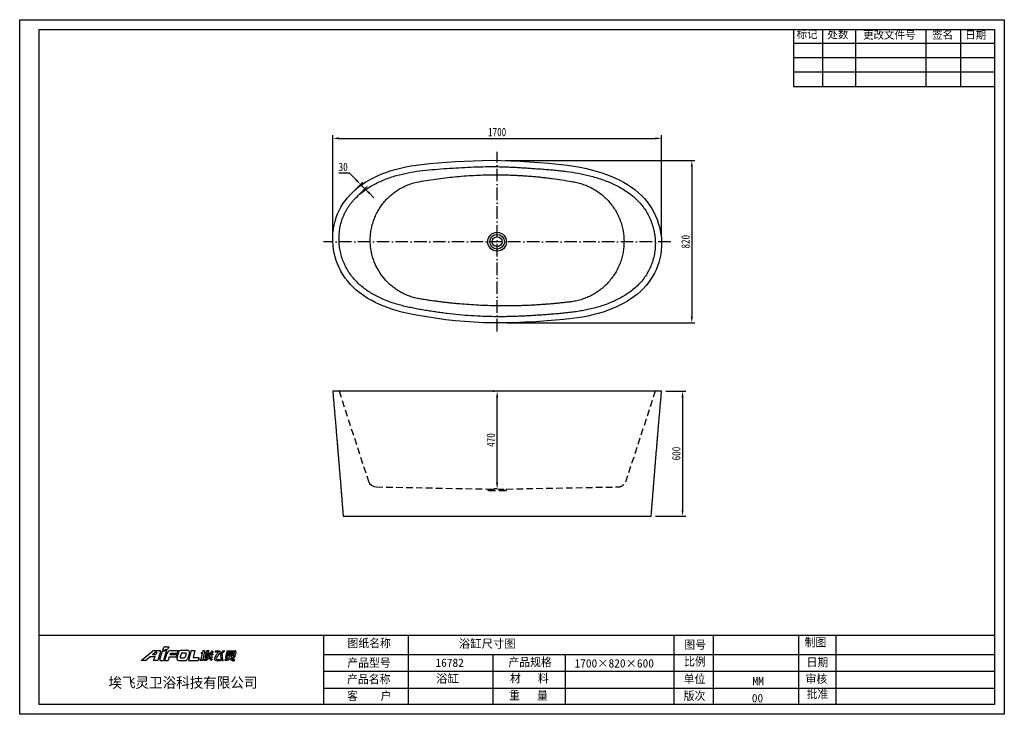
# Model space of a CAD drawing. Header units: inches. Extents: x 15 to 4740, y 7 to 3339.
import ezdxf

# ---------------------------------------------------------------- set-up
doc = ezdxf.new("R2010")
doc.units = ezdxf.units.IN
doc.header["$MEASUREMENT"] = 0
doc.linetypes.add('ACAD_ISO10W100', pattern=[18, 12, -3, 0, -3])
doc.linetypes.add('HIDDEN', pattern=[9.525, 6.35, -3.175])
doc.layers.add('中心线', color=6, linetype='ACAD_ISO10W100', lineweight=15)
doc.layers.add('轮廓线', color=7, linetype='Continuous', lineweight=30)
doc.layers.add('标注', color=5, linetype='Continuous')
doc.layers.add('虚线', color=7, linetype='HIDDEN')
doc.styles.add('宋体', font='txt', dxfattribs={"width": 0.8})
doc.dimstyles.new('产品标注', dxfattribs={"dimtxt": 43, "dimasz": 30, "dimexe": 15, "dimexo": 20, "dimgap": 10, "dimtad": 1, "dimtoh": 1, "dimtxsty": '宋体', "dimcen": 2.5, "dimclrd": 256, "dimclre": 256, "dimclrt": 7, "dimadec": 0, "dimazin": 0, "dimtfac": 1, "dimtmove": 0, "dimatfit": 3, "dimfxl": 0, "dimarcsym": 0})

# ---------------------------------------------------------------- blocks, each defined once
blk = doc.blocks.new('*D8')
at = {"layer": 'Defpoints', "color": 0, "transparency": 16777216}
for p in [(3095.1, 2769.9), (1517.8, 2284.5), (3095.1, 2282.6)]:
    blk.add_point(p, dxfattribs=at)
at = {"layer": '标注', "lineweight": -2, "transparency": 16777216}
for p, q in [((1517.8, 2304.5), (1517.8, 2784.9)), ((1547.8, 2769.9), (3065.1, 2769.9)), ((3095.1, 2302.6), (3095.1, 2784.9))]:
    blk.add_line(p, q, dxfattribs=at)
at = {"layer": '标注', "transparency": 16777216}
for points in [[(1547.8, 2774.9), (1547.8, 2764.9), (1517.8, 2769.9)], [(3065.1, 2774.9), (3065.1, 2764.9), (3095.1, 2769.9)]]:
    blk.add_solid(points, dxfattribs=at)
at = {"layer": '标注', "color": 7, "transparency": 16777216, "insert": (2306.5, 2799.9), "char_height": 40, "attachment_point": 5, "style": '宋体'}
blk.add_mtext('1700', dxfattribs=at)
blk = doc.blocks.new('*D9')
at = {"layer": 'Defpoints', "color": 0, "transparency": 16777216}
for p in [(2325.3, 2663.9), (2332.4, 1884.4), (3240.7, 1884.4)]:
    blk.add_point(p, dxfattribs=at)
at = {"layer": '标注', "lineweight": -2, "transparency": 16777216}
for p, q in [((2345.3, 2663.9), (3255.7, 2663.9)), ((3240.7, 2633.9), (3240.7, 1914.4)), ((2352.4, 1884.4), (3255.7, 1884.4))]:
    blk.add_line(p, q, dxfattribs=at)
at = {"layer": '标注', "transparency": 16777216}
for points in [[(3235.7, 2633.9), (3245.7, 2633.9), (3240.7, 2663.9)], [(3235.7, 1914.4), (3245.7, 1914.4), (3240.7, 1884.4)]]:
    blk.add_solid(points, dxfattribs=at)
at = {"layer": '标注', "color": 7, "transparency": 16777216, "insert": (3210.7, 2274.1), "char_height": 40, "attachment_point": 5, "rotation": 90, "style": '宋体'}
blk.add_mtext('820', dxfattribs=at)
blk = doc.blocks.new('*D10')
at = {"layer": 'Defpoints', "color": 0, "transparency": 16777216}
for p in [(1607.9, 2506.4), (1672.1, 2528), (1628.9, 2485.2)]:
    blk.add_point(p, dxfattribs=at)
at = {"layer": '标注', "lineweight": -2, "transparency": 16777216}
for p, q in [((1598, 2602.8), (1547.5, 2602.8)), ((1629.9, 2570.5), (1598, 2602.8)), ((1622.1, 2520.5), (1661.7, 2559.8)), ((1643.1, 2499.3), (1682.7, 2538.6)), ((1672.1, 2528), (1651, 2549.2)), ((1693.2, 2506.7), (1714.3, 2485.4))]:
    blk.add_line(p, q, dxfattribs=at)
at = {"layer": '标注', "transparency": 16777216}
for points in [[(1633.5, 2574.1), (1626.4, 2567), (1651, 2549.2)], [(1696.7, 2510.3), (1689.6, 2503.2), (1672.1, 2528)]]:
    blk.add_solid(points, dxfattribs=at)
at = {"layer": '标注', "color": 7, "transparency": 16777216, "insert": (1567.7, 2632.8), "char_height": 40, "attachment_point": 5, "style": '宋体'}
blk.add_mtext('30', dxfattribs=at)
blk = doc.blocks.new('*D11')
at = {"layer": 'Defpoints', "color": 0, "transparency": 16777216}
for p in [(3095.8, 1557.9), (3045.8, 957.9), (3196.4, 957.9)]:
    blk.add_point(p, dxfattribs=at)
at = {"layer": '标注', "lineweight": -2, "transparency": 16777216}
for p, q in [((3115.8, 1557.9), (3211.4, 1557.9)), ((3196.4, 1527.9), (3196.4, 987.9)), ((3065.8, 957.9), (3211.4, 957.9))]:
    blk.add_line(p, q, dxfattribs=at)
at = {"layer": '标注', "transparency": 16777216}
for points in [[(3191.4, 1527.9), (3201.4, 1527.9), (3196.4, 1557.9)], [(3191.4, 987.9), (3201.4, 987.9), (3196.4, 957.9)]]:
    blk.add_solid(points, dxfattribs=at)
at = {"layer": '标注', "color": 7, "transparency": 16777216, "insert": (3166.4, 1257.9), "char_height": 40, "attachment_point": 5, "rotation": 90, "style": '宋体'}
blk.add_mtext('600', dxfattribs=at)
blk = doc.blocks.new('*D12')
at = {"layer": 'Defpoints', "color": 0, "transparency": 16777216}
for p in [(2306.5, 1557.9), (2306.5, 1557.9), (2326.4, 1087.9)]:
    blk.add_point(p, dxfattribs=at)
at = {"layer": '标注', "lineweight": -2, "transparency": 16777216}
for p, q in [((2286.5, 1557.9), (2291.5, 1557.9)), ((2306.5, 1117.9), (2306.5, 1527.9)), ((2306.4, 1087.9), (2291.5, 1087.9))]:
    blk.add_line(p, q, dxfattribs=at)
at = {"layer": '标注', "transparency": 16777216}
for points in [[(2301.5, 1527.9), (2311.5, 1527.9), (2306.5, 1557.9)], [(2301.5, 1117.9), (2311.5, 1117.9), (2306.5, 1087.9)]]:
    blk.add_solid(points, dxfattribs=at)
at = {"layer": '标注', "color": 7, "transparency": 16777216, "insert": (2276.5, 1322.9), "char_height": 40, "attachment_point": 5, "rotation": 90, "style": '宋体'}
blk.add_mtext('470', dxfattribs=at)
blk = doc.blocks.new('A$C12160EEB')
at = {"color": 0, "lineweight": 25}
for p, q in [((62, 48.9), (89.9, 48.9)), ((100.4, 44.1), (122.1, 50.8)), ((105.1, 58.8), (101.9, 48.9)), ((101.9, 48.9), (129.7, 57.4)), ((122.1, 50.8), (106.8, 1.1)), ((116.1, 66.9), (132.6, 66.9)), ((132.6, 66.9), (129.7, 57.4)), ((142.4, 48.9), (177, 48.9)), ((177, 48.9), (173.2, 36.4)), ((192.6, 50.5), (222.3, 50.5)), ((239.9, 49.8), (226.2, 1.1)), ((239.9, 49.8), (257.6, 49.8)), ((257.6, 49.8), (249.5, 15.9)), ((295.6, 48.8), (293.8, 40)), ((295.6, 48.8), (303.8, 48.8)), ((303.8, 48.8), (302, 40)), ((316.9, 48.8), (310.9, 42)), ((316.9, 48.8), (325.8, 48.8)), ((356.3, 47.9), (355.4, 43.5)), ((356.3, 47.9), (371.5, 47.9)), ((391.4, 47.9), (400.5, 47.9)), ((410.9, 47.9), (410.1, 44.4)), ((410.9, 47.9), (450.2, 47.9)), ((0, 1.1), (54.7, 46.2)), ((20.3, 1.1), (0, 1.1)), ((20.3, 1.1), (42.9, 20.5)), ((42.9, 20.5), (66.3, 20.5)), ((53.8, 29.8), (67.1, 41.1)), ((53.8, 29.8), (70.3, 29.8)), ((66.3, 20.5), (57.7, 1.1)), ((79.7, 1.1), (57.7, 1.1)), ((69.3, 41.9), (73.9, 41.9)), ((75, 40.3), (70.3, 29.8)), ((93.2, 44.4), (79.7, 1.1)), ((100.4, 44.1), (89.1, 8.7)), ((94.6, 1.1), (106.8, 1.1)), ((122.6, 34.2), (112.4, 1.1)), ((112.4, 1.1), (128.8, 1.1)), ((134.2, 18.7), (128.8, 1.1)), ((134.2, 18.7), (167.7, 18.7)), ((137.7, 29.9), (137.6, 29.6)), ((137.6, 29.6), (171.1, 29.6)), ((146.5, 36.4), (173.2, 36.4)), ((171.1, 29.6), (167.7, 18.7)), ((179.3, 40.7), (170.8, 13.1)), ((179.7, 1.1), (209.8, 1.1)), ((191.1, 33.4), (186.5, 18.3)), ((189.8, 13.8), (205.7, 13.8)), ((196.7, 37.4), (212.5, 37.4)), ((215.8, 32.9), (211.2, 17.9)), ((231.2, 38.7), (223.1, 11.1)), ((226.2, 1.1), (273.8, 1.1)), ((249.5, 15.9), (277, 15.9)), ((277, 15.9), (273.8, 1.1)), ((281.3, 5.5), (280.7, 2.2)), ((280.7, 2.2), (299.2, 2.2)), ((281.3, 5.5), (286.8, 5.5)), ((293.2, 36.9), (286.8, 5.5)), ((288.4, 40), (287.8, 36.9)), ((287.8, 36.9), (293.2, 36.9)), ((288.4, 40), (293.8, 40)), ((301.4, 36.9), (295, 5.5)), ((295, 5.5), (299.8, 5.5)), ((299.8, 5.5), (299.2, 2.2)), ((301.4, 36.9), (306.3, 36.9)), ((302, 40), (306.9, 40)), ((303.7, 7.3), (302.7, 2.2)), ((306, 18.3), (305.3, 15.2)), ((305.3, 15.2), (317.5, 15.2)), ((306, 18.3), (319, 18.3)), ((306.9, 40), (306.3, 36.9)), ((307.9, 27.9), (306.4, 20.5)), ((312, 33.8), (319.7, 33.8)), ((314, 35.3), (338.4, 35.3)), ((317, 28.5), (321.4, 28.5)), ((318.5, 31.1), (344.2, 31.1)), ((320, 38), (334, 38)), ((325.7, 15.2), (327.2, 15.2)), ((327.1, 18.3), (341.6, 18.3)), ((329.2, 28.5), (343.7, 28.5)), ((333.4, 15.2), (341, 15.2)), ((335.7, 46.5), (343.6, 46.5)), ((335.7, 46.5), (335.7, 39.8)), ((339.4, 7.5), (338.3, 2.2)), ((341.6, 18.3), (341, 15.2)), ((343.6, 46.5), (344.2, 40.3)), ((344.2, 31.1), (343.7, 28.5)), ((355.4, 43.5), (367.9, 43.5)), ((379.8, 34.4), (388, 34.4)), ((380.9, 29.3), (388.3, 29.3)), ((380.9, 6.9), (382, 2.4)), ((387, 1.5), (393.4, 1.5)), ((402.4, 6.4), (401.2, 0.9)), ((405.9, 23.6), (412.2, 23.6)), ((407, 29.3), (406.4, 25.9)), ((406.4, 25.9), (424, 25.9)), ((407, 29.3), (440.9, 29.3)), ((408.9, 38.4), (408.3, 35.2)), ((408.3, 35.2), (445.9, 35.2)), ((408.9, 38.4), (446.6, 38.4)), ((410.1, 44.4), (445, 44.4)), ((413.8, 13.4), (412.5, 10.1)), ((432.5, 25.9), (446.7, 25.9)), ((437.5, 14.3), (436.8, 10.2)), ((443.3, 23.6), (449.5, 23.6)), ((445.9, 35.2), (445.5, 33)), ((447.2, 5.6), (446.1, 0)), ((447.2, 41.7), (446.6, 38.4)), ((454.7, 42.3), (452.3, 30.5))]:
    blk.add_line(p, q, dxfattribs=at)
for centre, radius, start, end in [((62, 37.3), 11.5, 90, 129.5271), ((89.9, 45.4), 3.46, 342.572, 90), ((116.1, 55.3), 11.5, 90, 162.3413), ((142.4, 28.1), 20.8, 90, 162.873), ((192.6, 36.6), 13.9, 90, 162.873), ((222.3, 41.3), 9.24, 343.6461, 90), ((353.2, 21.3), 38.9, 134.9502, 151.596), ((356.7, 66.1), 39.2, 306.0848, 332.339), ((362.8, 70.4), 43.9, 305.0502, 329.1949), ((450.2, 43.3), 4.62, 348.4239, 90), ((69.3, 38.5), 3.46, 90, 130.4937), ((73.9, 40.8), 1.15, 336.2476, 90), ((94.6, 6.9), 5.77, 162.3413, 270), ((146.5, 27.2), 9.24, 90, 162.873), ((179.7, 10.4), 9.24, 162.873, 270), ((189.8, 17.3), 3.46, 162.873, 270), ((196.7, 31.7), 5.77, 90, 162.873), ((205.7, 19.6), 5.77, 270, 342.873), ((209.8, 15), 13.9, 270, 343.6461), ((212.5, 34), 3.46, 342.873, 90), ((303.8, 28.4), 26.2, 267.4518, 311.0886), ((302.6, 25.1), 17.9, 273.4185, 326.417), ((299.1, 41.1), 21.8, 289.4432, 324.7714), ((302.4, 36), 9.83, 304.0609, 346.7936), ((314, 39.3), 4.04, 138.8804, 270), ((299.1, 41.1), 21.8, 332.7668, 340.4114), ((320, 39.2), 1.15, 151.596, 270), ((270, 35.3), 51.9, 340.9739, 352.5175), ((297.8, 29.9), 31.5, 317.5382, 332.3046), ((275.9, 34.5), 53.7, 342.4858, 353.5805), ((340.7, 15.5), 13.6, 181.2738, 259.714), ((342.6, 16.2), 9.23, 185.7889, 249.4518), ((334, 39.8), 1.73, 270, 0), ((338.7, 40.8), 5.49, 266.9519, 355.4236), ((435.7, 26.7), 54.8, 177.2524, 207.316), ((440.9, 24.6), 52.8, 174.9142, 205.9508), ((440.9, 33.9), 4.62, 270, 348.4239), ((445, 42.1), 2.31, 348.4239, 90), ((446.7, 31.7), 5.77, 270, 348.4239)]:
    blk.add_arc(centre, radius, start, end, dxfattribs=at)
for points, knots in [([(371.5, 47.9), (372.9, 47.7), (375.3, 47.4), (378.3, 44.8), (378.6, 40), (372.5, 31.6), (366.3, 22.2), (361.7, 13.5), (359.8, 9.7), (361, 7.4), (363.4, 6.6), (367, 6.1), (373, 6.4), (378, 6.8), (380.9, 6.9)], [0, 0, 0, 0, 3.533094, 6.114776, 9.657629, 14.682214, 32.485057, 38.875833, 40.919614, 42.890563, 44.599018, 47.244693, 52.537468, 60.097812, 60.097812, 60.097812, 60.097812]), ([(367.9, 43.5), (368.4, 43.3), (369.6, 42.7), (368.9, 40.5), (366, 35.9), (360.5, 28.9), (355.9, 20.5), (352.6, 13.9), (351.6, 9.1), (352.7, 4.3), (357.1, 1.9), (365.1, 1), (373.6, 1), (380, 2.1), (382, 2.4)], [0, 0, 0, 0, 1.173179, 3.102453, 4.709331, 16.063664, 25.403605, 29.805281, 35.126054, 37.766011, 41.968032, 46.987081, 58.646321, 63.895004, 63.895004, 63.895004, 63.895004]), ([(426.1, 10.1), (424.6, 8.2), (421.5, 4.4), (414.3, 1.8), (407.5, 0.7), (403.1, 0.8), (401.2, 0.9)], [0, 0, 0, 0, 6.263169, 12.452261, 19.332134, 24.083747, 24.083747, 24.083747, 24.083747]), ([(424, 25.9), (423.5, 23.1), (422.5, 17.5), (418, 10.6), (410.7, 6.4), (405.4, 6.2), (402.4, 6.4)], [0.510006, 0.510006, 0.510006, 0.510006, 7.90012, 15.268482, 21.107444, 28.935421, 28.935421, 28.935421, 28.935421]), ([(412.2, 23.6), (411.6, 21.8), (410.8, 18.9), (411.1, 14.6), (412.9, 13.7), (413.8, 13.4)], [0.158738, 0.158738, 0.158738, 0.158738, 5.26082, 8.015832, 10.26243, 10.26243, 10.26243, 10.26243]), ([(426.1, 10.1), (426.5, 9), (427.6, 5.5), (434.9, 0.6), (441.8, 0.1), (446.1, 0)], [0, 0, 0, 0, 2.874469, 9.651323, 20.718929, 20.718929, 20.718929, 20.718929]), ([(432.5, 25.9), (432.3, 24.6), (431.5, 21.1), (431.1, 15.1), (434.1, 7.7), (441.1, 5.5), (445.4, 5.5), (447.2, 5.6)], [0.407804, 0.407804, 0.407804, 0.407804, 3.799912, 9.925159, 15.903034, 22.773179, 27.233351, 27.233351, 27.233351, 27.233351]), ([(449.5, 23.6), (449.2, 21.9), (448.8, 18.8), (447, 14.3), (442.6, 11.1), (438.9, 10.5), (436.8, 10.2)], [0, 0, 0, 0, 4.508818, 8.160596, 12.293965, 17.871837, 17.871837, 17.871837, 17.871837]), ([(443.3, 23.6), (443, 22.1), (442.5, 19.2), (440.4, 15.6), (438.4, 14.6), (437.5, 14.3)], [0, 0, 0, 0, 4.09888, 7.681102, 10.086051, 10.086051, 10.086051, 10.086051])]:
    blk.add_open_spline(points, degree=3, knots=knots, dxfattribs=at)
blk.add_spline([(405.9, 23.6), (404.9, 18.4), (405.4, 13.8), (412.5, 10.1)], degree=3, dxfattribs=at)

msp = doc.modelspace()

# ---------------------------------------------------------------- linework, layer by layer
at = {"lineweight": 25}
for p, q in [((3728.748, 3292.657), (3728.748, 3019.195)), ((3867.495, 3292.657), (3867.495, 3019.195)), ((4026.034, 3292.657), (4026.034, 3019.195)), ((4363.461, 3292.657), (4363.461, 3019.195)), ((4530.062, 3292.657), (4530.062, 3019.195)), ((3728.748, 3227.316), (4694.023, 3227.316)), ((3728.748, 3157.942), (4694.023, 3157.942)), ((3728.748, 3088.569), (4694.023, 3088.569)), ((3728.748, 3019.195), (4694.023, 3019.195)), ((108.951, 387.507), (4694.023, 387.507)), ((1473.414, 387.507), (1473.414, 53.573)), ((1878.831, 387.507), (1878.831, 53.573)), ((3154.153, 387.507), (3154.153, 53.573)), ((3343.574, 387.507), (3343.574, 53.573)), ((3752.932, 387.507), (3752.932, 53.573)), ((3932.723, 387.507), (3932.723, 53.573)), ((1473.414, 294.183), (4693.393, 294.183)), ((2286.591, 294.183), (2286.591, 53.573)), ((2633.181, 294.183), (2633.181, 53.573)), ((1473.414, 213.56), (4690.784, 213.56)), ((1473.414, 132.937), (4694.023, 132.937))]:
    msp.add_line(p, q, dxfattribs=at)
for points in [[(4740.46, 7.136), (15.208, 7.136), (15.208, 3339.094), (4740.46, 3339.094)], [(4694.023, 53.573), (108.082, 53.573), (108.082, 3292.657), (4694.023, 3292.657)]]:
    msp.add_lwpolyline(points, close=True, dxfattribs=at)
at = {"layer": '中心线', "lineweight": 25, "ltscale": 5}
for p, q in [((2306.456, 1843.401), (2306.456, 2704.894)), ((3140.01, 2274.148), (1472.902, 2274.148))]:
    msp.add_line(p, q, dxfattribs=at)
at = {"layer": '虚线', "lineweight": 25, "ltscale": 5}
for p, q in [((1547.644, 1557.876), (1688.837, 1125.46)), ((3065.597, 1557.876), (2924.197, 1125.444)), ((1726.861, 1097.876), (2261.511, 1087.876)), ((2261.511, 1087.876), (2351.511, 1087.876)), ((2266.511, 1079.876), (2261.511, 1087.876)), ((2351.511, 1087.876), (2346.511, 1079.876)), ((2351.511, 1087.876), (2886.178, 1097.876)), ((2346.511, 1079.876), (2266.511, 1079.876))]:
    msp.add_line(p, q, dxfattribs=at)
msp.add_arc((2886.178, 1137.876), 40, 270, 342.276352, dxfattribs=at)
at = {"layer": '轮廓线', "lineweight": 25, "flags": 128}
msp.add_lwpolyline([(1519.341, 2255.15), (1517.924, 2274.732), (1517.704, 2294.36), (1518.692, 2314.034), (1520.901, 2333.736), (1524.311, 2353.184), (1528.899, 2372.286), (1534.673, 2391.041), (1541.031, 2407.921), (1548.447, 2424.491), (1556.877, 2440.564), (1566.246, 2455.959), (1576.535, 2470.69), (1587.701, 2484.786), (1600.842, 2499.469), (1614.909, 2513.42), (1629.639, 2526.48), (1644.948, 2538.687), (1660.793, 2550.102), (1677.141, 2560.776), (1693.964, 2570.748), (1712.995, 2580.945), (1732.55, 2590.359), (1752.462, 2598.951), (1772.635, 2606.723), (1793.056, 2613.717), (1817.617, 2621.078), (1842.483, 2627.481), (1867.63, 2633.007), (1892.942, 2637.723), (1918.315, 2641.712), (1943.742, 2645.077), (1983.783, 2649.346), (2023.901, 2652.708), (2064.063, 2655.55), (2107.115, 2658.34), (2150.195, 2660.794), (2193.318, 2662.747), (2236.496, 2664.035), (2279.659, 2664.493), (2325.329, 2663.904), (2370.894, 2662.258), (2416.381, 2659.836), (2461.82, 2656.929), (2507.238, 2653.809), (2552.626, 2650.393), (2583.156, 2647.717), (2613.64, 2644.588), (2644.067, 2640.877), (2674.422, 2636.455), (2704.693, 2631.194), (2734.868, 2624.966), (2764.933, 2617.641), (2787.176, 2611.417), (2809.322, 2604.472), (2831.177, 2596.821), (2852.682, 2588.44), (2873.813, 2579.276), (2894.54, 2569.269), (2913.682, 2558.999), (2932.403, 2547.847), (2950.663, 2535.73), (2968.288, 2522.649), (2985.056, 2508.671), (2999.512, 2495.145), (3013.175, 2480.795), (3025.999, 2465.57), (3037.893, 2449.478), (3048.676, 2432.772), (3058.369, 2415.51), (3066.996, 2397.703), (3073.975, 2380.905), (3080.058, 2363.649), (3085.185, 2346.069), (3089.307, 2328.346), (3092.428, 2310.48), (3094.537, 2292.471), (3095.659, 2272.658), (3095.502, 2252.696), (3094.053, 2232.944), (3091.342, 2213.353), (3087.381, 2193.928), (3082.234, 2174.896), (3075.954, 2156.353), (3069.214, 2139.779), (3061.534, 2123.61), (3052.895, 2107.854), (3043.27, 2092.524), (3032.718, 2077.776), (3021.408, 2063.801), (3008.261, 2049.386), (2994.318, 2035.788), (2979.625, 2022.962), (2964.217, 2010.869), (2948.126, 1999.477), (2931.513, 1988.84), (2914.516, 1978.978), (2895.407, 1968.963), (2875.893, 1959.767), (2855.996, 1951.346), (2835.733, 1943.666), (2815.202, 1936.725), (2790.657, 1929.439), (2765.958, 1923.108), (2741.12, 1917.64), (2716.157, 1912.944), (2691.085, 1908.928), (2665.918, 1905.496), (2626.217, 1901.058), (2586.38, 1897.456), (2546.47, 1894.314), (2492.958, 1890.572), (2439.437, 1887.536), (2385.919, 1885.409), (2332.403, 1884.392), (2286.997, 1884.547), (2241.594, 1885.711), (2196.193, 1887.873), (2150.794, 1891.015), (2105.411, 1895.119), (2060.18, 1900.152), (2029.818, 1904.051), (1999.536, 1908.352), (1969.332, 1913.046), (1939.205, 1918.128), (1909.163, 1923.646), (1879.244, 1929.783), (1849.488, 1936.739), (1827.524, 1942.556), (1805.69, 1949.025), (1784.002, 1956.234), (1762.478, 1964.275), (1741.256, 1973.193), (1720.541, 1982.978), (1701.501, 1993.035), (1682.959, 2003.94), (1664.944, 2015.737), (1647.49, 2028.488), (1630.648, 2042.263), (1616.085, 2055.589), (1602.363, 2069.632), (1589.517, 2084.423), (1577.592, 2099.999), (1566.625, 2116.392), (1556.669, 2133.54), (1547.856, 2151.158), (1540.764, 2167.684), (1534.598, 2184.563), (1529.354, 2201.794), (1525.039, 2219.379), (1521.687, 2237.239), (1519.341, 2255.15)], dxfattribs=at)
at = {"layer": '轮廓线', "lineweight": 25, "ltscale": 5}
for radius in [45, 35, 24]:
    msp.add_circle((2306.456, 2274.148), radius, dxfattribs=at)
at = {"layer": '轮廓线', "lineweight": 25}
msp.add_arc((1726.861, 1137.876), 40, 197.693452, 270, dxfattribs=at)
for points, knots in [([(3065.597, 2274.354), (3065.766, 2269.296), (3065.831, 2259.174), (3065.084, 2244.019), (3063.505, 2228.937), (3060.315, 2208.979), (3054.333, 2184.422), (3044.077, 2155.891), (3030.841, 2128.617), (3014.703, 2102.937), (2995.756, 2079.234), (2974.436, 2057.615), (2951.156, 2038.073), (2926.278, 2020.535), (2900.103, 2004.895), (2872.868, 1991.036), (2844.759, 1978.85), (2815.919, 1968.247), (2786.46, 1959.155), (2766.477, 1954.031), (2747.199, 1949.528), (2728.639, 1945.576), (2700.493, 1940.594), (2672.103, 1936.433), (2643.523, 1932.956), (2614.796, 1930.02), (2585.958, 1927.483), (2557.039, 1925.188), (2528.062, 1923.009), (2499.038, 1920.997), (2469.98, 1919.182), (2440.9, 1917.6), (2411.812, 1916.285), (2382.731, 1915.272), (2353.673, 1914.593), (2324.655, 1914.281), (2305.348, 1914.34), (2276.703, 1914.638), (2238.617, 1915.578), (2181.395, 1918.594), (2124.22, 1923.176), (2076.725, 1928.256), (2038.885, 1933.043), (2010.598, 1936.987), (1982.419, 1941.272), (1954.363, 1945.896), (1926.442, 1950.829), (1898.696, 1956.214), (1871.18, 1962.216), (1853.032, 1966.733), (1834.644, 1971.654), (1816.028, 1977.006), (1788.59, 1986.198), (1761.738, 1996.708), (1735.6, 2008.664), (1710.309, 2022.168), (1686.019, 2037.264), (1662.903, 2054.04), (1633.984, 2078.699), (1602.034, 2114.043), (1578.008, 2155.193), (1563.818, 2190.428), (1555.725, 2217.788), (1550.263, 2245.827), (1548.423, 2264.823), (1547.505, 2284.165), (1547.572, 2303.816), (1550.637, 2333.084), (1556.636, 2361.858), (1564.083, 2385.173), (1571.514, 2403.261), (1577.826, 2416.496), (1584.875, 2429.355), (1592.665, 2441.78), (1601.154, 2453.74), (1610.283, 2465.224), (1619.998, 2476.221), (1633.664, 2490.237), (1651.955, 2506.545), (1675.488, 2524.241), (1700.323, 2540.152), (1726.24, 2554.37), (1753.065, 2566.971), (1789.872, 2581.691), (1818.471, 2590.458), (1856.092, 2600.117), (1893.158, 2607.954), (1949.847, 2616.039), (2007.18, 2621.537), (2064.856, 2625.585), (2122.661, 2629.339), (2180.495, 2632.386), (2238.244, 2634.317), (2276.595, 2634.593), (2305.281, 2634.33), (2324.442, 2633.989), (2353.203, 2633.042), (2381.97, 2631.739), (2410.733, 2630.152), (2439.483, 2628.36), (2463.425, 2626.758), (2482.567, 2625.449), (2501.699, 2624.132), (2525.592, 2622.436), (2554.209, 2620.212), (2582.749, 2617.69), (2611.191, 2614.763), (2648.942, 2610.18), (2695.733, 2602.918), (2732.512, 2594.964), (2750.663, 2590.348)], [0, 0, 0, 0, 0.004143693, 0.008287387, 0.01243108, 0.016574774, 0.02486216, 0.033149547, 0.041436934, 0.049724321, 0.058011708, 0.066299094, 0.074586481, 0.082873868, 0.091161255, 0.099448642, 0.107736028, 0.116023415, 0.124310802, 0.132598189, 0.132598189, 0.140188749, 0.147779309, 0.15536987, 0.16296043, 0.17055099, 0.17814155, 0.185732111, 0.193322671, 0.200913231, 0.208503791, 0.216094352, 0.223684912, 0.231275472, 0.238866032, 0.246456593, 0.254047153, 0.254047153, 0.26900981, 0.283972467, 0.298935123, 0.31389778, 0.321379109, 0.328860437, 0.336341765, 0.343823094, 0.351304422, 0.358785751, 0.366267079, 0.373748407, 0.373748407, 0.381531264, 0.389314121, 0.397096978, 0.404879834, 0.412662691, 0.420445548, 0.428228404, 0.436011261, 0.451576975, 0.467142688, 0.474925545, 0.482708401, 0.490491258, 0.498274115, 0.498274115, 0.506286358, 0.5142986, 0.522310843, 0.530323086, 0.534329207, 0.538335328, 0.54234145, 0.546347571, 0.550353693, 0.554359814, 0.558365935, 0.562372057, 0.570384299, 0.578396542, 0.586408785, 0.594421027, 0.60243327, 0.610445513, 0.626469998, 0.626469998, 0.641558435, 0.656646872, 0.671735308, 0.686823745, 0.701912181, 0.717000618, 0.732089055, 0.747177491, 0.747177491, 0.754736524, 0.762295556, 0.769854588, 0.777413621, 0.784972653, 0.792531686, 0.796311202, 0.800090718, 0.80764975, 0.815208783, 0.822767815, 0.830326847, 0.83788588, 0.853003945, 0.868122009, 0.868122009, 0.868122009, 0.868122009]), ([(2915.387, 2274.354), (2915.386, 2269.991), (2915.186, 2261.262), (2914.297, 2248.187), (2912.82, 2235.158), (2910.069, 2217.885), (2905.167, 2196.547), (2897.002, 2171.563), (2886.61, 2147.418), (2874.091, 2124.312), (2859.545, 2102.446), (2843.107, 2081.994), (2824.917, 2063.134), (2805.141, 2046.007), (2783.948, 2030.759), (2761.53, 2017.494), (2738.078, 2006.318), (2713.797, 1997.296), (2688.893, 1990.492), (2672.015, 1987.45), (2655.773, 1985.317), (2640.266, 1983.417), (2617.085, 1980.794), (2593.973, 1978.396), (2570.921, 1976.219), (2547.918, 1974.259), (2524.957, 1972.513), (2502.028, 1970.981), (2479.123, 1969.66), (2456.233, 1968.549), (2433.349, 1967.647), (2410.464, 1966.953), (2387.569, 1966.467), (2364.655, 1966.189), (2341.714, 1966.119), (2318.737, 1966.259), (2303.39, 1966.493), (2280.563, 1966.945), (2250.346, 1967.816), (2205.172, 1969.933), (2160.088, 1972.855), (2122.545, 1975.967), (2092.496, 1978.865), (2069.945, 1981.245), (2047.371, 1983.833), (2024.768, 1986.633), (2002.127, 1989.644), (1979.44, 1992.872), (1956.698, 1996.32), (1941.495, 1998.767), (1925.973, 2001.41), (1910.238, 2004.847), (1887.065, 2012.006), (1864.506, 2021.146), (1842.737, 2032.207), (1821.94, 2045.129), (1802.278, 2059.817), (1783.918, 2076.176), (1761.368, 2100.045), (1737.163, 2133.42), (1719.052, 2170.477), (1708.558, 2201.63), (1702.731, 2225.559), (1698.997, 2249.865), (1697.908, 2266.192), (1697.516, 2282.756), (1697.863, 2299.596), (1700.615, 2324.753), (1705.595, 2349.598), (1711.566, 2369.871), (1717.412, 2385.728), (1722.32, 2397.416), (1727.742, 2408.876), (1733.667, 2420.082), (1740.084, 2431.012), (1746.977, 2441.643), (1754.332, 2451.955), (1764.734, 2465.249), (1778.813, 2480.961), (1797.277, 2498.224), (1817.158, 2513.754), (1838.279, 2527.445), (1860.462, 2539.189), (1891.203, 2552.162), (1915.279, 2558.766), (1946.812, 2564.545), (1977.3, 2569.773), (2022.817, 2576.521), (2068.202, 2582.214), (2113.526, 2586.872), (2158.862, 2590.515), (2204.281, 2593.148), (2249.854, 2594.775), (2280.389, 2595.18), (2303.381, 2595.226), (2318.719, 2595.171), (2341.701, 2594.829), (2364.663, 2594.229), (2387.609, 2593.372), (2410.545, 2592.256), (2429.653, 2591.112), (2444.939, 2590.067), (2460.226, 2588.935), (2479.336, 2587.358), (2502.277, 2585.204), (2525.232, 2582.788), (2548.206, 2580.106), (2578.868, 2576.174), (2617.269, 2570.585), (2648.095, 2565.375), (2663.543, 2562.581)], [0, 0, 0, 0, 0.004143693, 0.008287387, 0.01243108, 0.016574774, 0.02486216, 0.033149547, 0.041436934, 0.049724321, 0.058011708, 0.066299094, 0.074586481, 0.082873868, 0.091161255, 0.099448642, 0.107736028, 0.116023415, 0.124310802, 0.132598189, 0.132598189, 0.140188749, 0.147779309, 0.15536987, 0.16296043, 0.17055099, 0.17814155, 0.185732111, 0.193322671, 0.200913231, 0.208503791, 0.216094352, 0.223684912, 0.231275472, 0.238866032, 0.246456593, 0.254047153, 0.254047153, 0.26900981, 0.283972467, 0.298935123, 0.31389778, 0.321379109, 0.328860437, 0.336341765, 0.343823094, 0.351304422, 0.358785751, 0.366267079, 0.373748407, 0.373748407, 0.381531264, 0.389314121, 0.397096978, 0.404879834, 0.412662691, 0.420445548, 0.428228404, 0.436011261, 0.451576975, 0.467142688, 0.474925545, 0.482708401, 0.490491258, 0.498274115, 0.498274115, 0.506286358, 0.5142986, 0.522310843, 0.530323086, 0.534329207, 0.538335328, 0.54234145, 0.546347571, 0.550353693, 0.554359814, 0.558365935, 0.562372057, 0.570384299, 0.578396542, 0.586408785, 0.594421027, 0.60243327, 0.610445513, 0.626469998, 0.626469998, 0.641558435, 0.656646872, 0.671735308, 0.686823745, 0.701912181, 0.717000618, 0.732089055, 0.747177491, 0.747177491, 0.754736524, 0.762295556, 0.769854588, 0.777413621, 0.784972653, 0.792531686, 0.796311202, 0.800090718, 0.80764975, 0.815208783, 0.822767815, 0.830326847, 0.83788588, 0.853003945, 0.868122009, 0.868122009, 0.868122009, 0.868122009]), ([(2663.543, 2562.581), (2672.024, 2561.436), (2688.924, 2558.389), (2713.871, 2551.569), (2738.199, 2542.519), (2761.7, 2531.304), (2784.163, 2517.99), (2805.392, 2502.683), (2825.192, 2485.494), (2843.392, 2466.571), (2859.823, 2446.061), (2874.349, 2424.147), (2886.831, 2401.01), (2897.177, 2376.857), (2905.289, 2351.893), (2913.063, 2317.82), (2915.393, 2291.71), (2915.387, 2274.354)], [0.868122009, 0.868122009, 0.868122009, 0.868122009, 0.876364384, 0.884606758, 0.892849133, 0.901091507, 0.909333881, 0.917576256, 0.92581863, 0.934061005, 0.942303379, 0.950545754, 0.958788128, 0.967030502, 0.975272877, 0.983515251, 1, 1, 1, 1]), ([(2750.663, 2590.348), (2760.558, 2587.831), (2780.203, 2582.419), (2809.172, 2573.087), (2837.576, 2562.476), (2865.314, 2550.47), (2892.252, 2536.942), (2918.214, 2521.752), (2942.976, 2504.763), (2966.256, 2485.848), (2987.721, 2464.924), (3006.991, 2441.968), (3023.699, 2417.081), (3037.79, 2390.614), (3049.191, 2362.844), (3060.672, 2324.449), (3064.925, 2294.475), (3065.597, 2274.354)], [0.868122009, 0.868122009, 0.868122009, 0.868122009, 0.876364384, 0.884606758, 0.892849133, 0.901091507, 0.909333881, 0.917576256, 0.92581863, 0.934061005, 0.942303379, 0.950545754, 0.958788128, 0.967030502, 0.975272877, 0.983515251, 1, 1, 1, 1]), ([(1517.644, 1557.876), (1518.547, 1547.466), (1520.32, 1527.023), (1522.916, 1496.921), (1525.406, 1467.948), (1527.79, 1440.102), (1530.055, 1413.535), (1532.206, 1388.231), (1534.242, 1364.177), (1536.181, 1341.213), (1538.033, 1319.198), (1539.799, 1298.15), (1541.478, 1278.082), (1543.057, 1259.147), (1544.538, 1241.346), (1545.93, 1224.585), (1547.256, 1208.575), (1548.952, 1188.049), (1551.013, 1163.037), (1553.414, 1133.769), (1555.729, 1105.45), (1557.712, 1081.09), (1559.368, 1060.682), (1560.702, 1044.215), (1561.714, 1031.682), (1562.429, 1022.816), (1562.87, 1017.352), (1563.293, 1012.1), (1563.616, 1008.09), (1563.84, 1005.305), (1563.995, 1003.374), (1564.194, 1000.903), (1564.463, 997.555), (1564.808, 993.259), (1565.23, 988.015), (1565.726, 981.823), (1566.299, 974.683), (1566.946, 966.596), (1567.403, 960.888), (1567.644, 957.876)], [0, 0, 0, 0, 0.05206547, 0.10224802, 0.1505479, 0.19696534, 0.24150056, 0.28340859, 0.32350142, 0.3617792, 0.3982421, 0.43357851, 0.46702553, 0.49858333, 0.52825206, 0.55603187, 0.58238334, 0.60830138, 0.65865605, 0.70743132, 0.75462735, 0.8002329, 0.82921027, 0.85664868, 0.88254823, 0.8918649, 0.90096833, 0.90985855, 0.91812299, 0.92100914, 0.92378025, 0.92777941, 0.93335811, 0.94051635, 0.94925411, 0.95957139, 0.97146814, 0.98494436, 1, 1, 1, 1]), ([(1519.341, 1557.876), (1518.75, 1557.876), (1517.758, 1557.876), (1517.77, 1557.876), (1517.775, 1557.876)], [0, 0, 0, 0, 0.59620771, 1, 1, 1, 1]), ([(3095.6, 1557.876), (3095.612, 1557.876), (3095.644, 1557.876), (3094.231, 1557.876), (3091.555, 1557.876), (3087.589, 1557.876), (3082.443, 1557.876), (3076.324, 1557.876), (3069.369, 1557.876), (3061.678, 1557.876), (3053.026, 1557.876), (3043.416, 1557.876), (3032.892, 1557.876), (3021.215, 1557.876), (3008.405, 1557.876), (2994.433, 1557.876), (2979.712, 1557.876), (2964.279, 1557.876), (2948.208, 1557.876), (2931.609, 1557.876), (2914.026, 1557.876), (2895.475, 1557.876), (2875.941, 1557.876), (2856.027, 1557.876), (2835.776, 1557.876), (2813.998, 1557.876), (2790.734, 1557.876), (2766.013, 1557.876), (2741.156, 1557.876), (2716.18, 1557.876), (2691.097, 1557.876), (2661.123, 1557.876), (2626.214, 1557.876), (2586.374, 1557.876), (2541.95, 1557.876), (2492.978, 1557.876), (2439.46, 1557.876), (2385.936, 1557.876), (2335.111, 1557.876), (2286.991, 1557.876), (2241.576, 1557.876), (2196.165, 1557.876), (2150.761, 1557.876), (2105.415, 1557.876), (2065.098, 1557.876), (2029.818, 1557.876), (1999.533, 1557.876), (1969.326, 1557.876), (1939.196, 1557.876), (1909.144, 1557.876), (1879.209, 1557.876), (1851.991, 1557.876), (1827.478, 1557.876), (1805.626, 1557.876), (1783.917, 1557.876), (1762.408, 1557.876), (1741.222, 1557.876), (1720.877, 1557.876), (1701.428, 1557.876), (1682.862, 1557.876), (1664.818, 1557.876), (1647.332, 1557.876), (1631.031, 1557.876), (1615.983, 1557.876), (1602.232, 1557.876), (1589.355, 1557.876), (1577.4, 1557.876), (1566.429, 1557.876), (1556.509, 1557.876), (1547.93, 1557.876), (1540.612, 1557.876), (1534.439, 1557.876), (1529.184, 1557.876), (1524.884, 1557.876), (1521.483, 1557.876), (1520.054, 1557.876), (1519.341, 1557.876)], [0, 0, 0, 0, 0.006445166, 0.016708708, 0.026958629, 0.037232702, 0.047450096, 0.057596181, 0.066868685, 0.076145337, 0.085457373, 0.094838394, 0.104236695, 0.113553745, 0.123664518, 0.133757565, 0.143865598, 0.154016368, 0.164233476, 0.17445707, 0.184641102, 0.195821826, 0.207001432, 0.218198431, 0.229428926, 0.240660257, 0.253929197, 0.267143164, 0.28032366, 0.293487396, 0.306646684, 0.319809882, 0.340513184, 0.361242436, 0.381989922, 0.409790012, 0.437571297, 0.465328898, 0.493068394, 0.516599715, 0.54013754, 0.563693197, 0.587277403, 0.610892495, 0.634478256, 0.650342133, 0.666193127, 0.68203422, 0.69786825, 0.713697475, 0.729525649, 0.745362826, 0.757137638, 0.768939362, 0.780783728, 0.792691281, 0.804621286, 0.816493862, 0.827653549, 0.838801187, 0.849961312, 0.861163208, 0.872439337, 0.882669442, 0.892844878, 0.90299742, 0.913163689, 0.923385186, 0.933661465, 0.943870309, 0.953190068, 0.96250298, 0.971837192, 0.981221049, 0.990638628, 1, 1, 1, 1]), ([(3045.753, 957.876), (3046.292, 964.727), (3047.34, 978.039), (3048.872, 997.421), (3050.317, 1015.63), (3051.673, 1032.667), (3052.94, 1048.532), (3054.117, 1063.225), (3055.203, 1076.745), (3056.212, 1089.282), (3057.141, 1100.793), (3057.986, 1111.234), (3058.726, 1120.374), (3059.327, 1127.782), (3059.802, 1133.625), (3060.163, 1138.067), (3060.464, 1141.763), (3060.774, 1145.569), (3061.136, 1150.007), (3061.587, 1155.538), (3062.07, 1161.443), (3062.533, 1167.111), (3063.002, 1172.838), (3063.481, 1178.679), (3064.019, 1185.233), (3064.592, 1192.209), (3065.229, 1199.944), (3065.93, 1208.458), (3066.738, 1218.243), (3067.659, 1229.376), (3068.706, 1241.996), (3069.854, 1255.81), (3071.116, 1270.942), (3072.488, 1287.343), (3073.969, 1304.997), (3075.56, 1323.888), (3077.27, 1344.109), (3079.113, 1365.823), (3081.092, 1389.045), (3083.212, 1413.796), (3085.461, 1439.933), (3087.842, 1467.455), (3090.356, 1496.364), (3093.004, 1526.658), (3094.823, 1547.316), (3095.753, 1557.876)], [0, 0, 0, 0, 0.03424411, 0.06653589, 0.09687522, 0.12526201, 0.15169614, 0.17617752, 0.19870606, 0.21928167, 0.23884897, 0.2562478, 0.2714781, 0.28453978, 0.29328115, 0.30068367, 0.30674733, 0.31175994, 0.31970936, 0.32893345, 0.33941152, 0.34923126, 0.35726516, 0.36804285, 0.37843571, 0.39002858, 0.40291935, 0.41710805, 0.43259474, 0.45183931, 0.47277196, 0.49569076, 0.52090972, 0.54842904, 0.57769623, 0.60918268, 0.64288861, 0.67881422, 0.71776132, 0.75902011, 0.80259088, 0.84847392, 0.89666955, 0.94717812, 1, 1, 1, 1]), ([(1567.726, 957.876), (1567.775, 957.876), (1567.881, 957.876), (1569.481, 957.876), (1572.198, 957.876), (1576.086, 957.876), (1581.1, 957.876), (1587.23, 957.876), (1594.231, 957.876), (1601.974, 957.876), (1610.374, 957.876), (1619.691, 957.876), (1629.896, 957.876), (1640.88, 957.876), (1652.876, 957.876), (1665.891, 957.876), (1679.943, 957.876), (1694.577, 957.876), (1709.686, 957.876), (1725.168, 957.876), (1740.97, 957.876), (1759.09, 957.876), (1779.661, 957.876), (1802.774, 957.876), (1826.279, 957.876), (1852.19, 957.876), (1880.442, 957.876), (1910.992, 957.876), (1941.621, 957.876), (1972.299, 957.876), (2003.022, 957.876), (2033.796, 957.876), (2064.621, 957.876), (2101.382, 957.876), (2144.126, 957.876), (2192.897, 957.876), (2241.808, 957.876), (2291.159, 957.876), (2340.889, 957.876), (2390.908, 957.876), (2440.836, 957.876), (2490.663, 957.876), (2533.139, 957.876), (2568.304, 957.876), (2596.177, 957.876), (2624.015, 957.876), (2651.802, 957.876), (2679.522, 957.876), (2707.157, 957.876), (2733.686, 957.876), (2759.103, 957.876), (2783.418, 957.876), (2807.61, 957.876), (2831.607, 957.876), (2853.558, 957.876), (2873.407, 957.876), (2891.18, 957.876), (2908.509, 957.876), (2925.342, 957.876), (2941.06, 957.876), (2955.593, 957.876), (2968.905, 957.876), (2981.405, 957.876), (2993.027, 957.876), (3003.613, 957.876), (3013.052, 957.876), (3021.091, 957.876), (3027.849, 957.876), (3033.448, 957.876), (3038.055, 957.876), (3041.64, 957.876), (3044.123, 957.876), (3045.571, 957.876), (3045.61, 957.876), (3045.628, 957.876)], [0, 0, 0, 0, 0.00836425, 0.01829817, 0.02820771, 0.03813431, 0.04811941, 0.05813227, 0.06807118, 0.07715038, 0.08623389, 0.09535775, 0.10455078, 0.11371354, 0.12283747, 0.13278148, 0.14274678, 0.15275794, 0.16274667, 0.17268218, 0.18258677, 0.19247873, 0.20608679, 0.21973178, 0.23343592, 0.24713085, 0.26447364, 0.28175749, 0.2990091, 0.31624418, 0.33346916, 0.35068713, 0.36790121, 0.38511474, 0.41217151, 0.43924992, 0.46636553, 0.49353515, 0.52126981, 0.54899073, 0.57666243, 0.60430175, 0.63192064, 0.64741532, 0.66290595, 0.67839079, 0.69387028, 0.70934858, 0.72483489, 0.74034491, 0.75420203, 0.76811965, 0.78212758, 0.79626339, 0.81047168, 0.82159581, 0.83270275, 0.84381495, 0.85496061, 0.86615132, 0.8762723, 0.886353, 0.89642922, 0.9065451, 0.91673763, 0.92686697, 0.93693331, 0.94614927, 0.95539218, 0.9646996, 0.97403272, 0.98329971, 0.99253702, 1, 1, 1, 1])]:
    msp.add_open_spline(points, degree=3, knots=knots, dxfattribs=at)

# ---------------------------------------------------------------- block references
at = {"lineweight": 25, "ltscale": 5}
msp.add_blockref('A$C12160EEB', (598.401, 263.929), dxfattribs=at)

# ---------------------------------------------------------------- texts
at = {"lineweight": 25, "attachment_point": 1}
for s, insert, char_height, width in [('{\\fSimHei|b0|i0|c134|p2;标记}', (3743.447, 3287.647), 36.99929, 124.04787), ('{\\fSimHei|b0|i0|c134|p2;处数}', (3890.895, 3286.117), 36.99929, 124.04787), ('{\\fSimHei|b0|i0|c134|p2;更改文件号}', (4062.343, 3284.481), 36.99929, 286.07574), ('{\\fSimHei|b0|i0|c134|p2;签名}', (4393.728, 3285.066), 36.99929, 136.3349), ('{\\fSimHei|b0|i0|c134|p2;日期}', (4552.527, 3284.702), 36.99929, 141.49565), ('{\\C7;制图}', (3782.165, 372.407), 40, 339.41436), ('{\\C7;图纸名称}', (1588.507, 368.414), 40, 339.41436), ('{\\fSimHei|b0|i0|c134|p49;\\C7;浴缸尺寸图}', (2122.681, 365.888), 40, 609.03817), ('{\\C7;图号}', (3205.026, 361.099), 40, 138.54816), ('比例', (3203.96, 280.294), 40, 139.61373), ('{\\C7;产品型号}', (1587.516, 274.428), 40, 339.41436), ('{\\fSimHei|b0|i0|c134|p49;\\C7;16782}', (2010.71, 274.282), 40, 237.95124), ('{\\C7;产品规格}', (2360.536, 277.592), 40, 272.64463), ('{\\f@SimHei|b0|i0|c134|p2;\\C7;1700\\fSimHei|b0|i0|c134|p2;×820×600}', (2677.839, 271.599), 40, 514.79751), ('{\\C7;日期}', (3791.239, 276.9), 40, 339.41436), ('{\\C7;埃飞灵卫浴科技有限公司}', (441.212, 184.326), 50, 786.26142), ('{\\C7;产品名称}', (1586.349, 195.809), 40, 339.41436), ('{\\fSimHei|b0|i0|c134|p49;\\C7;浴缸}', (2014.104, 198.411), 40, 339.41436), ('材   料', (2368.147, 199.927), 40, 272.64463), ('{\\C7;单位}', (3201.775, 196.32), 40, 141.79913), ('{\\C7;审核}', (3786.704, 196.976), 40, 339.41436), ('{\\C7;MM}', (3532.118, 185.445), 40, 339.41436), ('{\\C7;客    户}', (1586.349, 115.186), 40, 339.41436), ('重   量', (2364.119, 117.47), 40, 272.64463), ('{\\C7;版次}', (3201.775, 115.697), 40, 141.79913), ('{\\C7;00}', (3528.799, 104.822), 40, 339.41436), ('{\\C7;批准}', (3792.177, 124.13), 40, 339.41436)]:
    msp.add_mtext(s, dxfattribs=dict(at, insert=insert, char_height=char_height, width=width))

# ---------------------------------------------------------------- dimensions: what is measured, and where the dimension line sits
at = {"layer": '标注'}
dim = msp.add_linear_dim(base=(3095.098, 2769.935), p1=(1517.814, 2284.546), p2=(3095.098, 2282.565), text='1700', dimstyle='产品标注', override={"dimtxt": 40}, dxfattribs=at)
dim.commit()
dim.dimension.update_dxf_attribs({"geometry": '*D8', "text_midpoint": (2306.456, 2799.935)})
dim = msp.add_linear_dim(base=(1672.064, 2528.041), p1=(1607.876, 2506.444), p2=(1628.897, 2485.242), angle=314.755025, dimstyle='产品标注', override={"dimtxt": 40, "dimdec": 0}, dxfattribs=at)
dim.commit()
dim.dimension.update_dxf_attribs({"geometry": '*D10', "text_midpoint": (1567.719, 2602.756), "dimtype": 161})
dim = msp.add_linear_dim(base=(3240.725, 1884.392), p1=(2325.329, 2663.904), p2=(2332.403, 1884.392), angle=90, text='820', dimstyle='产品标注', override={"dimtxt": 40}, dxfattribs=at)
dim.commit()
dim.dimension.update_dxf_attribs({"geometry": '*D9', "text_midpoint": (3210.725, 2274.148)})
for base, p1, p2, picture, middle in [((2306.456, 1557.876), (2326.405, 1087.876), (2306.456, 1557.876), '*D12', (2276.456, 1322.876)), ((3196.435, 957.876), (3095.753, 1557.876), (3045.753, 957.876), '*D11', (3166.435, 1257.876))]:
    dim = msp.add_linear_dim(base=base, p1=p1, p2=p2, angle=90, dimstyle='产品标注', override={"dimtxt": 40}, dxfattribs=at)
    dim.commit()
    dim.dimension.update_dxf_attribs({"geometry": picture, "text_midpoint": middle})

doc.saveas('drawing.dxf')
